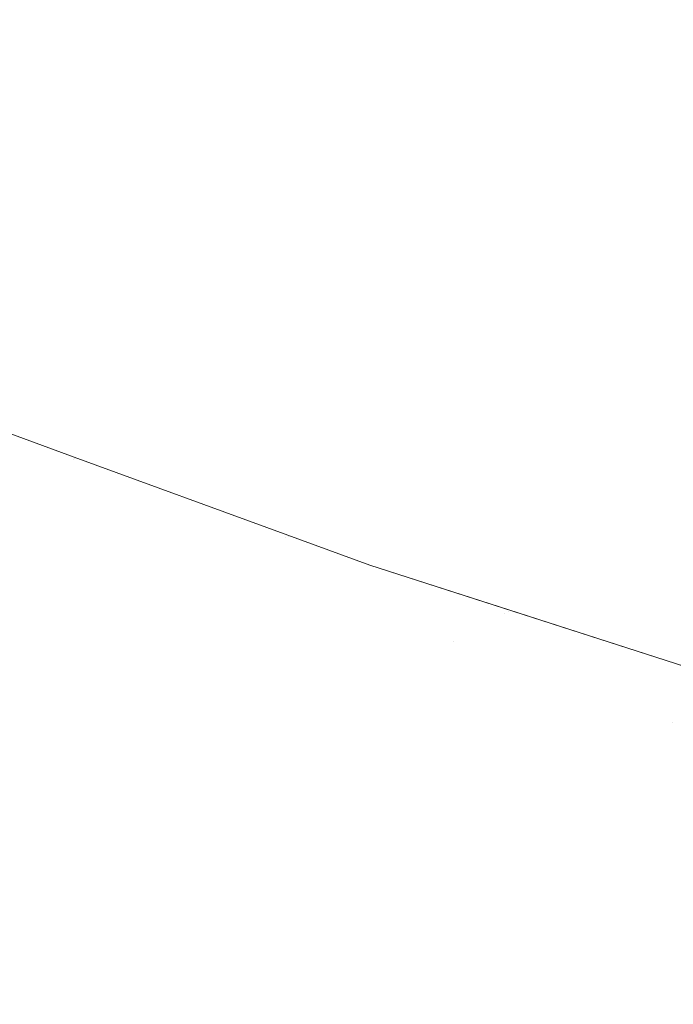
# Model space of a CAD drawing. Header units: centimetres. Extents: x -62 to 63, y 4 to 6.
# Tile 183 of 256: x -19.8479 to -19.8177, y 4.5244 to 4.5698. Entities that reach past the tile are written whole.
import ezdxf

# ---------------------------------------------------------------- set-up
doc = ezdxf.new("R2010")
doc.units = ezdxf.units.CM
doc.header["$LTSCALE"] = 2.54
doc.layers.add('Lucido design-1', color=7, linetype='Continuous')

# ---------------------------------------------------------------- blocks, each defined once
blk = doc.blocks.new('Gruppo-4-1')
at = {"color": 7, "linetype": 'Continuous', "lineweight": 9}
blk.add_3dface([(-61.851453, 5.900212, -2276.22217), (-61.851453, 4.300212, -2276.22217), (62.978378, 4.300212, -2276.22217), (62.978378, 5.900212, -2276.22217)], dxfattribs=at)
for points, invisible_edges in [([(-19.81931, 4.56961, -2276.65914), (-19.827486, 4.572904, -2276.65914), (-19.824774, 4.57409, -2276.657156), (-19.816674, 4.570826, -2276.657156)], 15), ([(-19.840661, 4.574059, -2276.663225), (-19.832642, 4.57065, -2276.663225), (-19.835082, 4.569583, -2276.665321), (-19.843167, 4.57302, -2276.665321)], 15), ([(-19.843167, 4.57302, -2276.665321), (-19.835082, 4.569583, -2276.665321), (-19.837428, 4.568558, -2276.667449), (-19.845576, 4.572022, -2276.667449)], 15), ([(-19.82186, 4.568433, -2276.661164), (-19.830109, 4.571757, -2276.661164), (-19.827486, 4.572904, -2276.65914), (-19.81931, 4.56961, -2276.65914)], 15), ([(-19.845576, 4.572022, -2276.667449), (-19.837428, 4.568558, -2276.667449), (-19.839678, 4.567575, -2276.669608), (-19.847887, 4.571065, -2276.669608)], 15), ([(-19.824321, 4.567298, -2276.663225), (-19.832642, 4.57065, -2276.663225), (-19.830109, 4.571757, -2276.661164), (-19.82186, 4.568433, -2276.661164)], 15), ([(-19.847887, 4.571065, -2276.669608), (-19.839678, 4.567575, -2276.669608), (-19.84183, 4.566634, -2276.671794), (-19.850097, 4.570149, -2276.671794)], 15), ([(-19.826693, 4.566203, -2276.665321), (-19.835082, 4.569583, -2276.665321), (-19.832642, 4.57065, -2276.663225), (-19.824321, 4.567298, -2276.663225)], 15), ([(-19.816674, 4.570826, -2276.657156), (-19.808281, 4.567623, -2276.657156), (-19.810838, 4.566377, -2276.65914), (-19.81931, 4.56961, -2276.65914)], 15), ([(-19.850097, 4.570149, -2276.671794), (-19.84183, 4.566634, -2276.671794), (-19.843883, 4.565736, -2276.674006), (-19.852206, 4.569275, -2276.674006)], 15), ([(-19.828973, 4.565151, -2276.667449), (-19.837428, 4.568558, -2276.667449), (-19.835082, 4.569583, -2276.665321), (-19.826693, 4.566203, -2276.665321)], 15), ([(-19.81931, 4.56961, -2276.65914), (-19.810838, 4.566377, -2276.65914), (-19.813311, 4.565172, -2276.661164), (-19.82186, 4.568433, -2276.661164)], 15), ([(-19.852206, 4.569275, -2276.674006), (-19.843883, 4.565736, -2276.674006), (-19.845837, 4.564882, -2276.676241), (-19.854212, 4.568443, -2276.676241)], 15), ([(-19.854212, 4.568443, -2276.676241), (-19.845837, 4.564882, -2276.676241), (-19.84769, 4.564072, -2276.678496), (-19.856116, 4.567654, -2276.678496)], 15), ([(-19.831159, 4.564143, -2276.669608), (-19.839678, 4.567575, -2276.669608), (-19.837428, 4.568558, -2276.667449), (-19.828973, 4.565151, -2276.667449)], 15), ([(-19.82186, 4.568433, -2276.661164), (-19.813311, 4.565172, -2276.661164), (-19.815699, 4.564008, -2276.663225), (-19.824321, 4.567298, -2276.663225)], 15), ([(-19.856116, 4.567654, -2276.678496), (-19.84769, 4.564072, -2276.678496), (-19.849442, 4.563306, -2276.680769), (-19.857915, 4.566909, -2276.680769)], 15), ([(-19.833251, 4.563177, -2276.671794), (-19.84183, 4.566634, -2276.671794), (-19.839678, 4.567575, -2276.669608), (-19.831159, 4.564143, -2276.669608)], 15), ([(-19.824321, 4.567298, -2276.663225), (-19.815699, 4.564008, -2276.663225), (-19.818, 4.562886, -2276.665321), (-19.826693, 4.566203, -2276.665321)], 15), ([(-19.835247, 4.562257, -2276.674006), (-19.843883, 4.565736, -2276.674006), (-19.84183, 4.566634, -2276.671794), (-19.833251, 4.563177, -2276.671794)], 15), ([(-19.826693, 4.566203, -2276.665321), (-19.818, 4.562886, -2276.665321), (-19.820211, 4.561808, -2276.667449), (-19.828973, 4.565151, -2276.667449)], 15), ([(-19.837146, 4.561381, -2276.676241), (-19.845837, 4.564882, -2276.676241), (-19.843883, 4.565736, -2276.674006), (-19.835247, 4.562257, -2276.674006)], 15), ([(-19.828973, 4.565151, -2276.667449), (-19.820211, 4.561808, -2276.667449), (-19.822332, 4.560774, -2276.669608), (-19.831159, 4.564143, -2276.669608)], 15), ([(-19.838947, 4.56055, -2276.678496), (-19.84769, 4.564072, -2276.678496), (-19.845837, 4.564882, -2276.676241), (-19.837146, 4.561381, -2276.676241)], 15), ([(-19.840649, 4.559764, -2276.680769), (-19.849442, 4.563306, -2276.680769), (-19.84769, 4.564072, -2276.678496), (-19.838947, 4.56055, -2276.678496)], 15), ([(-19.831159, 4.564143, -2276.669608), (-19.822332, 4.560774, -2276.669608), (-19.824362, 4.559785, -2276.671794), (-19.833251, 4.563177, -2276.671794)], 15), ([(-19.809004, 4.559638, -2276.665321), (-19.818, 4.562886, -2276.665321), (-19.815699, 4.564008, -2276.663225), (-19.806777, 4.560786, -2276.663225)], 15), ([(-19.842254, 4.559024, -2276.683058), (-19.851092, 4.562585, -2276.683058), (-19.849442, 4.563306, -2276.680769), (-19.840649, 4.559764, -2276.680769)], 15), ([(-19.833251, 4.563177, -2276.671794), (-19.824362, 4.559785, -2276.671794), (-19.826298, 4.558842, -2276.674006), (-19.835247, 4.562257, -2276.674006)], 15), ([(-19.811145, 4.558535, -2276.667449), (-19.820211, 4.561808, -2276.667449), (-19.818, 4.562886, -2276.665321), (-19.809004, 4.559638, -2276.665321)], 15), ([(-19.843759, 4.558329, -2276.68536), (-19.852641, 4.561908, -2276.68536), (-19.851092, 4.562585, -2276.683058), (-19.842254, 4.559024, -2276.683058)], 15), ([(-19.835247, 4.562257, -2276.674006), (-19.826298, 4.558842, -2276.674006), (-19.828139, 4.557944, -2276.676241), (-19.837146, 4.561381, -2276.676241)], 15), ([(-19.845166, 4.55768, -2276.687674), (-19.854089, 4.561275, -2276.687674), (-19.852641, 4.561908, -2276.68536), (-19.843759, 4.558329, -2276.68536)], 15), ([(-19.813199, 4.557477, -2276.669608), (-19.822332, 4.560774, -2276.669608), (-19.820211, 4.561808, -2276.667449), (-19.811145, 4.558535, -2276.667449)], 15), ([(-19.837146, 4.561381, -2276.676241), (-19.828139, 4.557944, -2276.676241), (-19.829887, 4.557092, -2276.678496), (-19.838947, 4.56055, -2276.678496)], 15), ([(-19.846474, 4.557076, -2276.689995), (-19.855435, 4.560687, -2276.689995), (-19.854089, 4.561275, -2276.687674), (-19.845166, 4.55768, -2276.687674)], 15), ([(-19.847684, 4.556518, -2276.692323), (-19.856679, 4.560143, -2276.692323), (-19.855435, 4.560687, -2276.689995), (-19.846474, 4.557076, -2276.689995)], 15), ([(-19.838947, 4.56055, -2276.678496), (-19.829887, 4.557092, -2276.678496), (-19.831539, 4.556287, -2276.680769), (-19.840649, 4.559764, -2276.680769)], 15), ([(-19.815163, 4.556464, -2276.671794), (-19.824362, 4.559785, -2276.671794), (-19.822332, 4.560774, -2276.669608), (-19.813199, 4.557477, -2276.669608)], 15), ([(-19.848796, 4.556005, -2276.694654), (-19.857824, 4.559642, -2276.694654), (-19.856679, 4.560143, -2276.692323), (-19.847684, 4.556518, -2276.692323)], 15), ([(-19.840649, 4.559764, -2276.680769), (-19.831539, 4.556287, -2276.680769), (-19.833095, 4.555529, -2276.683058), (-19.842254, 4.559024, -2276.683058)], 15), ([(-19.817037, 4.555498, -2276.674006), (-19.826298, 4.558842, -2276.674006), (-19.824362, 4.559785, -2276.671794), (-19.815163, 4.556464, -2276.671794)], 15), ([(-19.842254, 4.559024, -2276.683058), (-19.833095, 4.555529, -2276.683058), (-19.834555, 4.554817, -2276.68536), (-19.843759, 4.558329, -2276.68536)], 15), ([(-19.81882, 4.554579, -2276.676241), (-19.828139, 4.557944, -2276.676241), (-19.826298, 4.558842, -2276.674006), (-19.817037, 4.555498, -2276.674006)], 15), ([(-19.843759, 4.558329, -2276.68536), (-19.834555, 4.554817, -2276.68536), (-19.83592, 4.554152, -2276.687674), (-19.845166, 4.55768, -2276.687674)], 15), ([(-19.820512, 4.553708, -2276.678496), (-19.829887, 4.557092, -2276.678496), (-19.828139, 4.557944, -2276.676241), (-19.81882, 4.554579, -2276.676241)], 15), ([(-19.845166, 4.55768, -2276.687674), (-19.83592, 4.554152, -2276.687674), (-19.837189, 4.553533, -2276.689995), (-19.846474, 4.557076, -2276.689995)], 15), ([(-19.846474, 4.557076, -2276.689995), (-19.837189, 4.553533, -2276.689995), (-19.838362, 4.552961, -2276.692323), (-19.847684, 4.556518, -2276.692323)], 15), ([(-19.822111, 4.552883, -2276.680769), (-19.831539, 4.556287, -2276.680769), (-19.829887, 4.557092, -2276.678496), (-19.820512, 4.553708, -2276.678496)], 15), ([(-19.847684, 4.556518, -2276.692323), (-19.838362, 4.552961, -2276.692323), (-19.839441, 4.552435, -2276.694654), (-19.848796, 4.556005, -2276.694654)], 15), ([(-19.848796, 4.556005, -2276.694654), (-19.839441, 4.552435, -2276.694654), (-19.840426, 4.551955, -2276.696987), (-19.849812, 4.555536, -2276.696987)], 15), ([(-19.823617, 4.552107, -2276.683058), (-19.833095, 4.555529, -2276.683058), (-19.831539, 4.556287, -2276.680769), (-19.822111, 4.552883, -2276.680769)], 15), ([(-19.849812, 4.555536, -2276.696987), (-19.840426, 4.551955, -2276.696987), (-19.841318, 4.55152, -2276.699319), (-19.850731, 4.555112, -2276.699319)], 15), ([(-19.825031, 4.551378, -2276.68536), (-19.834555, 4.554817, -2276.68536), (-19.833095, 4.555529, -2276.683058), (-19.823617, 4.552107, -2276.683058)], 15), ([(-19.817037, 4.555498, -2276.674006), (-19.807468, 4.552233, -2276.674006), (-19.80919, 4.551293, -2276.676241), (-19.81882, 4.554579, -2276.676241)], 15), ([(-19.850731, 4.555112, -2276.699319), (-19.841318, 4.55152, -2276.699319), (-19.842118, 4.551131, -2276.701649), (-19.851556, 4.554732, -2276.701649)], 15), ([(-19.851556, 4.554732, -2276.701649), (-19.842118, 4.551131, -2276.701649), (-19.842827, 4.550785, -2276.703974), (-19.852287, 4.554394, -2276.703974)], 15), ([(-19.826352, 4.550698, -2276.687674), (-19.83592, 4.554152, -2276.687674), (-19.834555, 4.554817, -2276.68536), (-19.825031, 4.551378, -2276.68536)], 15), ([(-19.81882, 4.554579, -2276.676241), (-19.80919, 4.551293, -2276.676241), (-19.810824, 4.550402, -2276.678496), (-19.820512, 4.553708, -2276.678496)], 15), ([(-19.852925, 4.5541, -2276.706291), (-19.843447, 4.550483, -2276.706291), (-19.843978, 4.550224, -2276.7086), (-19.853473, 4.553847, -2276.7086)], 15), ([(-19.852287, 4.554394, -2276.703974), (-19.842827, 4.550785, -2276.703974), (-19.843447, 4.550483, -2276.706291), (-19.852925, 4.5541, -2276.706291)], 15), ([(-19.82758, 4.550064, -2276.689995), (-19.837189, 4.553533, -2276.689995), (-19.83592, 4.554152, -2276.687674), (-19.826352, 4.550698, -2276.687674)], 15), ([(-19.853932, 4.553635, -2276.710899), (-19.844423, 4.550007, -2276.710899), (-19.844783, 4.549832, -2276.713185), (-19.854302, 4.553464, -2276.713185)], 15), ([(-19.853473, 4.553847, -2276.7086), (-19.843978, 4.550224, -2276.7086), (-19.844423, 4.550007, -2276.710899), (-19.853932, 4.553635, -2276.710899)], 15), ([(-19.820512, 4.553708, -2276.678496), (-19.810824, 4.550402, -2276.678496), (-19.812369, 4.549559, -2276.680769), (-19.822111, 4.552883, -2276.680769)], 15), ([(-19.845427, 4.549518, -2276.923745), (-19.845486, 4.549489, -2276.925344), (-19.855027, 4.55313, -2276.925344), (-19.854967, 4.553158, -2276.923745)], 15), ([(-19.845427, 4.549518, -2276.923745), (-19.854967, 4.553158, -2276.923745), (-19.85313, 4.552458, -2276.92217)], 11), ([(-19.854789, 4.55324, -2276.717712), (-19.845254, 4.549602, -2276.717712), (-19.84537, 4.549546, -2276.71995), (-19.854908, 4.553185, -2276.71995)], 15), ([(-19.85313, 4.552458, -2276.72217), (-19.854908, 4.553185, -2276.71995), (-19.84537, 4.549546, -2276.71995)], 11), ([(-19.854587, 4.553333, -2276.715456), (-19.845059, 4.549697, -2276.715456), (-19.845254, 4.549602, -2276.717712), (-19.854789, 4.55324, -2276.717712)], 15), ([(-19.854302, 4.553464, -2276.713185), (-19.844783, 4.549832, -2276.713185), (-19.845059, 4.549697, -2276.715456), (-19.854587, 4.553333, -2276.715456)], 15), ([(-19.828717, 4.549479, -2276.692323), (-19.838362, 4.552961, -2276.692323), (-19.837189, 4.553533, -2276.689995), (-19.82758, 4.550064, -2276.689995)], 15), ([(-19.855716, 4.552812, -2276.931982), (-19.846154, 4.549163, -2276.931982), (-19.846439, 4.549024, -2276.933702), (-19.85601, 4.552676, -2276.933702)], 15), ([(-19.845918, 4.549278, -2276.930287), (-19.846154, 4.549163, -2276.931982), (-19.855716, 4.552812, -2276.931982), (-19.855473, 4.552924, -2276.930287)], 15), ([(-19.855473, 4.552924, -2276.930287), (-19.855278, 4.553014, -2276.928615), (-19.845729, 4.54937, -2276.928615), (-19.845918, 4.549278, -2276.930287)], 15), ([(-19.845586, 4.54944, -2276.926967), (-19.845729, 4.54937, -2276.928615), (-19.855278, 4.553014, -2276.928615), (-19.85513, 4.553082, -2276.926967)], 15), ([(-19.85513, 4.553082, -2276.926967), (-19.855027, 4.55313, -2276.925344), (-19.845486, 4.549489, -2276.925344), (-19.845586, 4.54944, -2276.926967)], 15), ([(-19.829761, 4.54894, -2276.694654), (-19.839441, 4.552435, -2276.694654), (-19.838362, 4.552961, -2276.692323), (-19.828717, 4.549479, -2276.692323)], 15), ([(-19.822111, 4.552883, -2276.680769), (-19.812369, 4.549559, -2276.680769), (-19.813824, 4.548765, -2276.683058), (-19.823617, 4.552107, -2276.683058)], 15), ([(-19.85676, 4.552331, -2276.93721), (-19.847166, 4.54867, -2276.93721), (-19.847613, 4.548453, -2276.938998), (-19.857219, 4.552118, -2276.938998)], 15), ([(-19.856357, 4.552516, -2276.935444), (-19.846776, 4.54886, -2276.935444), (-19.847166, 4.54867, -2276.93721), (-19.85676, 4.552331, -2276.93721)], 15), ([(-19.85601, 4.552676, -2276.933702), (-19.846439, 4.549024, -2276.933702), (-19.846776, 4.54886, -2276.935444), (-19.856357, 4.552516, -2276.935444)], 15), ([(-19.85313, 4.552458, -2276.92217), (-19.845373, 4.549624, -2276.92217), (-19.845427, 4.549518, -2276.923745)], 10), ([(-19.845373, 4.549624, -2276.92217), (-19.85313, 4.552458, -2276.92217), (-19.85313, 4.552458, -2276.72217), (-19.845373, 4.549624, -2276.72217)], 10), ([(-19.84537, 4.549546, -2276.71995), (-19.845373, 4.549624, -2276.72217), (-19.85313, 4.552458, -2276.72217)], 9), ([(-19.830715, 4.548449, -2276.696987), (-19.840426, 4.551955, -2276.696987), (-19.839441, 4.552435, -2276.694654), (-19.829761, 4.54894, -2276.694654)], 15), ([(-19.857219, 4.552118, -2276.938998), (-19.847613, 4.548453, -2276.938998), (-19.848117, 4.548207, -2276.940809), (-19.857739, 4.551879, -2276.940809)], 15), ([(-19.831578, 4.548004, -2276.699319), (-19.841318, 4.55152, -2276.699319), (-19.840426, 4.551955, -2276.696987), (-19.830715, 4.548449, -2276.696987)], 15), ([(-19.823617, 4.552107, -2276.683058), (-19.813824, 4.548765, -2276.683058), (-19.815189, 4.54802, -2276.68536), (-19.825031, 4.551378, -2276.68536)], 15), ([(-19.832353, 4.547605, -2276.701649), (-19.842118, 4.551131, -2276.701649), (-19.841318, 4.55152, -2276.699319), (-19.831578, 4.548004, -2276.699319)], 15), ([(-19.825031, 4.551378, -2276.68536), (-19.815189, 4.54802, -2276.68536), (-19.816465, 4.547324, -2276.687674), (-19.826352, 4.550698, -2276.687674)], 15), ([(-19.833039, 4.547251, -2276.703974), (-19.842827, 4.550785, -2276.703974), (-19.842118, 4.551131, -2276.701649), (-19.832353, 4.547605, -2276.701649)], 15), ([(-19.834153, 4.546677, -2276.7086), (-19.843978, 4.550224, -2276.7086), (-19.843447, 4.550483, -2276.706291), (-19.833639, 4.546942, -2276.706291)], 15), ([(-19.833639, 4.546942, -2276.706291), (-19.843447, 4.550483, -2276.706291), (-19.842827, 4.550785, -2276.703974), (-19.833039, 4.547251, -2276.703974)], 15), ([(-19.826352, 4.550698, -2276.687674), (-19.816465, 4.547324, -2276.687674), (-19.817652, 4.546676, -2276.689995), (-19.82758, 4.550064, -2276.689995)], 15), ([(-19.834932, 4.546275, -2276.713185), (-19.844783, 4.549832, -2276.713185), (-19.844423, 4.550007, -2276.710899), (-19.834584, 4.546455, -2276.710899)], 15), ([(-19.834584, 4.546455, -2276.710899), (-19.844423, 4.550007, -2276.710899), (-19.843978, 4.550224, -2276.7086), (-19.834153, 4.546677, -2276.7086)], 15), ([(-19.82758, 4.550064, -2276.689995), (-19.817652, 4.546676, -2276.689995), (-19.81875, 4.546078, -2276.692323), (-19.828717, 4.549479, -2276.692323)], 15), ([(-19.845427, 4.549518, -2276.923745), (-19.845373, 4.549624, -2276.92217), (-19.835515, 4.546024, -2276.92217)], 9), ([(-19.845373, 4.549624, -2276.72217), (-19.835515, 4.546024, -2276.72217), (-19.835515, 4.546024, -2276.92217), (-19.845373, 4.549624, -2276.92217)], 10), ([(-19.835515, 4.546024, -2276.72217), (-19.845373, 4.549624, -2276.72217), (-19.84537, 4.549546, -2276.71995)], 10), ([(-19.835501, 4.545982, -2276.71995), (-19.84537, 4.549546, -2276.71995), (-19.845254, 4.549602, -2276.717712), (-19.835389, 4.54604, -2276.717712)], 15), ([(-19.84537, 4.549546, -2276.71995), (-19.835501, 4.545982, -2276.71995), (-19.835515, 4.546024, -2276.72217)], 11), ([(-19.835389, 4.54604, -2276.717712), (-19.845254, 4.549602, -2276.717712), (-19.845059, 4.549697, -2276.715456), (-19.8352, 4.546137, -2276.715456)], 15), ([(-19.8352, 4.546137, -2276.715456), (-19.845059, 4.549697, -2276.715456), (-19.844783, 4.549832, -2276.713185), (-19.834932, 4.546275, -2276.713185)], 15), ([(-19.846439, 4.549024, -2276.933702), (-19.846154, 4.549163, -2276.931982), (-19.83626, 4.545591, -2276.931982), (-19.836536, 4.545449, -2276.933702)], 15), ([(-19.836031, 4.545709, -2276.930287), (-19.83626, 4.545591, -2276.931982), (-19.846154, 4.549163, -2276.931982), (-19.845918, 4.549278, -2276.930287)], 15), ([(-19.845918, 4.549278, -2276.930287), (-19.845729, 4.54937, -2276.928615), (-19.835849, 4.545803, -2276.928615), (-19.836031, 4.545709, -2276.930287)], 15), ([(-19.83571, 4.545875, -2276.926967), (-19.835849, 4.545803, -2276.928615), (-19.845729, 4.54937, -2276.928615), (-19.845586, 4.54944, -2276.926967)], 15), ([(-19.845586, 4.54944, -2276.926967), (-19.845486, 4.549489, -2276.925344), (-19.835613, 4.545925, -2276.925344), (-19.83571, 4.545875, -2276.926967)], 15), ([(-19.835613, 4.545925, -2276.925344), (-19.845486, 4.549489, -2276.925344), (-19.845427, 4.549518, -2276.923745)], 11), ([(-19.835515, 4.546024, -2276.92217), (-19.835613, 4.545925, -2276.925344), (-19.845427, 4.549518, -2276.923745)], 11), ([(-19.828717, 4.549479, -2276.692323), (-19.81875, 4.546078, -2276.692323), (-19.819759, 4.545527, -2276.694654), (-19.829761, 4.54894, -2276.694654)], 15), ([(-19.837672, 4.544863, -2276.938998), (-19.847613, 4.548453, -2276.938998), (-19.847166, 4.54867, -2276.93721), (-19.83724, 4.545086, -2276.93721)], 15), ([(-19.83724, 4.545086, -2276.93721), (-19.847166, 4.54867, -2276.93721), (-19.846776, 4.54886, -2276.935444), (-19.836862, 4.545281, -2276.935444)], 15), ([(-19.836536, 4.545449, -2276.933702), (-19.836862, 4.545281, -2276.935444), (-19.846776, 4.54886, -2276.935444), (-19.846439, 4.549024, -2276.933702)], 15), ([(-19.829761, 4.54894, -2276.694654), (-19.819759, 4.545527, -2276.694654), (-19.82068, 4.545024, -2276.696987), (-19.830715, 4.548449, -2276.696987)], 15), ([(-19.838706, 4.54433, -2276.942641), (-19.848681, 4.547932, -2276.942641), (-19.848117, 4.548207, -2276.940809), (-19.83816, 4.544612, -2276.940809)], 15), ([(-19.83816, 4.544612, -2276.940809), (-19.848117, 4.548207, -2276.940809), (-19.847613, 4.548453, -2276.938998), (-19.837672, 4.544863, -2276.938998)], 15), ([(-19.830715, 4.548449, -2276.696987), (-19.82068, 4.545024, -2276.696987), (-19.821514, 4.544569, -2276.699319), (-19.831578, 4.548004, -2276.699319)], 15), ([(-19.839314, 4.544017, -2276.944493), (-19.849309, 4.547626, -2276.944493), (-19.848681, 4.547932, -2276.942641), (-19.838706, 4.54433, -2276.942641)], 15), ([(-19.831578, 4.548004, -2276.699319), (-19.821514, 4.544569, -2276.699319), (-19.822262, 4.544161, -2276.701649), (-19.832353, 4.547605, -2276.701649)], 15), ([(-19.84072, 4.543292, -2276.948259), (-19.850761, 4.546918, -2276.948259), (-19.850001, 4.547288, -2276.946366), (-19.839984, 4.543672, -2276.946366)], 15), ([(-19.839984, 4.543672, -2276.946366), (-19.850001, 4.547288, -2276.946366), (-19.849309, 4.547626, -2276.944493), (-19.839314, 4.544017, -2276.944493)], 15), ([(-19.833039, 4.547251, -2276.703974), (-19.822925, 4.543799, -2276.703974), (-19.823504, 4.543483, -2276.706291), (-19.833639, 4.546942, -2276.706291)], 15), ([(-19.832353, 4.547605, -2276.701649), (-19.822262, 4.544161, -2276.701649), (-19.822925, 4.543799, -2276.703974), (-19.833039, 4.547251, -2276.703974)], 15), ([(-19.841523, 4.542878, -2276.95017), (-19.851591, 4.546513, -2276.95017), (-19.850761, 4.546918, -2276.948259), (-19.84072, 4.543292, -2276.948259)], 15), ([(-19.833639, 4.546942, -2276.706291), (-19.823504, 4.543483, -2276.706291), (-19.824001, 4.543212, -2276.7086), (-19.834153, 4.546677, -2276.7086)], 15), ([(-19.842397, 4.542428, -2276.952099), (-19.852493, 4.546074, -2276.952099), (-19.851591, 4.546513, -2276.95017), (-19.841523, 4.542878, -2276.95017)], 15), ([(-19.834584, 4.546455, -2276.710899), (-19.824417, 4.542985, -2276.710899), (-19.824753, 4.542802, -2276.713185), (-19.834932, 4.546275, -2276.713185)], 15), ([(-19.834153, 4.546677, -2276.7086), (-19.824001, 4.543212, -2276.7086), (-19.824417, 4.542985, -2276.710899), (-19.834584, 4.546455, -2276.710899)], 15), ([(-19.808465, 4.542764, -2276.692323), (-19.81875, 4.546078, -2276.692323), (-19.817652, 4.546676, -2276.689995), (-19.807407, 4.543376, -2276.689995)], 15), ([(-19.843342, 4.541941, -2276.954044), (-19.85347, 4.545597, -2276.954044), (-19.852493, 4.546074, -2276.952099), (-19.842397, 4.542428, -2276.952099)], 15), ([(-19.83571, 4.545875, -2276.926967), (-19.835613, 4.545925, -2276.925344), (-19.825411, 4.542443, -2276.925344), (-19.825504, 4.542392, -2276.926967)], 15), ([(-19.835613, 4.545925, -2276.925344), (-19.835515, 4.546024, -2276.92217), (-19.831728, 4.54464, -2276.92217)], 9), ([(-19.831728, 4.54464, -2276.92217), (-19.825411, 4.542443, -2276.925344), (-19.835613, 4.545925, -2276.925344)], 11), ([(-19.835515, 4.546024, -2276.72217), (-19.831728, 4.54464, -2276.72217), (-19.831728, 4.54464, -2276.92217), (-19.835515, 4.546024, -2276.92217)], 10), ([(-19.831728, 4.54464, -2276.72217), (-19.835515, 4.546024, -2276.72217), (-19.835501, 4.545982, -2276.71995)], 10), ([(-19.835389, 4.54604, -2276.717712), (-19.825194, 4.542561, -2276.717712), (-19.825302, 4.542502, -2276.71995), (-19.835501, 4.545982, -2276.71995)], 15), ([(-19.831728, 4.54464, -2276.72217), (-19.835501, 4.545982, -2276.71995), (-19.825302, 4.542502, -2276.71995)], 11), ([(-19.8352, 4.546137, -2276.715456), (-19.825012, 4.542661, -2276.715456), (-19.825194, 4.542561, -2276.717712), (-19.835389, 4.54604, -2276.717712)], 15), ([(-19.834932, 4.546275, -2276.713185), (-19.824753, 4.542802, -2276.713185), (-19.825012, 4.542661, -2276.715456), (-19.8352, 4.546137, -2276.715456)], 15), ([(-19.809437, 4.542202, -2276.694654), (-19.819759, 4.545527, -2276.694654), (-19.81875, 4.546078, -2276.692323), (-19.808465, 4.542764, -2276.692323)], 15), ([(-19.844363, 4.541415, -2276.956004), (-19.854525, 4.545084, -2276.956004), (-19.85347, 4.545597, -2276.954044), (-19.843342, 4.541941, -2276.954044)], 15), ([(-19.826302, 4.541957, -2276.933702), (-19.826617, 4.541785, -2276.935444), (-19.836862, 4.545281, -2276.935444), (-19.836536, 4.545449, -2276.933702)], 15), ([(-19.836536, 4.545449, -2276.933702), (-19.83626, 4.545591, -2276.931982), (-19.826035, 4.542102, -2276.931982), (-19.826302, 4.541957, -2276.933702)], 15), ([(-19.825815, 4.542223, -2276.930287), (-19.826035, 4.542102, -2276.931982), (-19.83626, 4.545591, -2276.931982), (-19.836031, 4.545709, -2276.930287)], 15), ([(-19.836031, 4.545709, -2276.930287), (-19.835849, 4.545803, -2276.928615), (-19.825638, 4.542319, -2276.928615), (-19.825815, 4.542223, -2276.930287)], 15), ([(-19.825504, 4.542392, -2276.926967), (-19.825638, 4.542319, -2276.928615), (-19.835849, 4.545803, -2276.928615), (-19.83571, 4.545875, -2276.926967)], 15), ([(-19.810324, 4.541689, -2276.696987), (-19.82068, 4.545024, -2276.696987), (-19.819759, 4.545527, -2276.694654), (-19.809437, 4.542202, -2276.694654)], 15), ([(-19.845461, 4.540849, -2276.957979), (-19.855658, 4.544531, -2276.957979), (-19.854525, 4.545084, -2276.956004), (-19.844363, 4.541415, -2276.956004)], 15), ([(-19.83724, 4.545086, -2276.93721), (-19.826982, 4.541586, -2276.93721), (-19.827399, 4.541358, -2276.938998), (-19.837672, 4.544863, -2276.938998)], 15), ([(-19.836862, 4.545281, -2276.935444), (-19.826617, 4.541785, -2276.935444), (-19.826982, 4.541586, -2276.93721), (-19.83724, 4.545086, -2276.93721)], 15), ([(-19.811128, 4.541224, -2276.699319), (-19.821514, 4.544569, -2276.699319), (-19.82068, 4.545024, -2276.696987), (-19.810324, 4.541689, -2276.696987)], 15), ([(-19.846638, 4.540242, -2276.959966), (-19.856875, 4.543938, -2276.959966), (-19.855658, 4.544531, -2276.957979), (-19.845461, 4.540849, -2276.957979)], 15), ([(-19.83816, 4.544612, -2276.940809), (-19.827871, 4.541101, -2276.940809), (-19.828399, 4.540813, -2276.942641), (-19.838706, 4.54433, -2276.942641)], 15), ([(-19.837672, 4.544863, -2276.938998), (-19.827399, 4.541358, -2276.938998), (-19.827871, 4.541101, -2276.940809), (-19.83816, 4.544612, -2276.940809)], 15), ([(-19.814883, 4.539052, -2276.925344), (-19.825411, 4.542443, -2276.925344), (-19.831728, 4.54464, -2276.92217), (-19.814781, 4.539191, -2276.92217)], 11), ([(-19.831728, 4.54464, -2276.92217), (-19.831728, 4.54464, -2276.72217), (-19.825308, 4.542576, -2276.72217)], 9), ([(-19.814781, 4.539191, -2276.92217), (-19.831728, 4.54464, -2276.92217), (-19.825308, 4.542576, -2276.72217), (-19.807503, 4.536851, -2276.72217)], 10), ([(-19.825302, 4.542502, -2276.71995), (-19.825308, 4.542576, -2276.72217), (-19.831728, 4.54464, -2276.72217)], 9), ([(-19.811849, 4.540807, -2276.701649), (-19.822262, 4.544161, -2276.701649), (-19.821514, 4.544569, -2276.699319), (-19.811128, 4.541224, -2276.699319)], 15), ([(-19.838706, 4.54433, -2276.942641), (-19.828399, 4.540813, -2276.942641), (-19.828985, 4.540493, -2276.944493), (-19.839314, 4.544017, -2276.944493)], 15), ([(-19.812488, 4.540437, -2276.703974), (-19.822925, 4.543799, -2276.703974), (-19.822262, 4.544161, -2276.701649), (-19.811849, 4.540807, -2276.701649)], 15), ([(-19.847897, 4.539593, -2276.961965), (-19.858175, 4.543304, -2276.961965), (-19.856875, 4.543938, -2276.959966), (-19.846638, 4.540242, -2276.959966)], 15), ([(-19.839984, 4.543672, -2276.946366), (-19.829633, 4.540139, -2276.946366), (-19.830344, 4.539752, -2276.948259), (-19.84072, 4.543292, -2276.948259)], 15), ([(-19.839314, 4.544017, -2276.944493), (-19.828985, 4.540493, -2276.944493), (-19.829633, 4.540139, -2276.946366), (-19.839984, 4.543672, -2276.946366)], 15), ([(-19.813046, 4.540114, -2276.706291), (-19.823504, 4.543483, -2276.706291), (-19.822925, 4.543799, -2276.703974), (-19.812488, 4.540437, -2276.703974)], 15), ([(-19.84072, 4.543292, -2276.948259), (-19.830344, 4.539752, -2276.948259), (-19.83112, 4.539328, -2276.95017), (-19.841523, 4.542878, -2276.95017)], 15), ([(-19.813926, 4.539606, -2276.710899), (-19.824417, 4.542985, -2276.710899), (-19.824001, 4.543212, -2276.7086), (-19.813525, 4.539837, -2276.7086)], 15), ([(-19.813525, 4.539837, -2276.7086), (-19.824001, 4.543212, -2276.7086), (-19.823504, 4.543483, -2276.706291), (-19.813046, 4.540114, -2276.706291)], 15), ([(-19.841523, 4.542878, -2276.95017), (-19.83112, 4.539328, -2276.95017), (-19.831963, 4.538868, -2276.952099), (-19.842397, 4.542428, -2276.952099)], 15), ([(-19.814499, 4.539274, -2276.715456), (-19.825012, 4.542661, -2276.715456), (-19.824753, 4.542802, -2276.713185), (-19.81425, 4.539418, -2276.713185)], 15), ([(-19.81425, 4.539418, -2276.713185), (-19.824753, 4.542802, -2276.713185), (-19.824417, 4.542985, -2276.710899), (-19.813926, 4.539606, -2276.710899)], 15), ([(-19.842397, 4.542428, -2276.952099), (-19.831963, 4.538868, -2276.952099), (-19.832877, 4.538369, -2276.954044), (-19.843342, 4.541941, -2276.954044)], 15), ([(-19.825815, 4.542223, -2276.930287), (-19.825638, 4.542319, -2276.928615), (-19.815103, 4.538925, -2276.928615), (-19.815273, 4.538827, -2276.930287)], 15), ([(-19.815103, 4.538925, -2276.928615), (-19.825638, 4.542319, -2276.928615), (-19.825504, 4.542392, -2276.926967)], 11), ([(-19.825504, 4.542392, -2276.926967), (-19.825411, 4.542443, -2276.925344), (-19.814883, 4.539052, -2276.925344)], 11), ([(-19.814883, 4.539052, -2276.925344), (-19.815103, 4.538925, -2276.928615), (-19.825504, 4.542392, -2276.926967)], 11), ([(-19.807503, 4.536851, -2276.72217), (-19.825308, 4.542576, -2276.72217), (-19.825302, 4.542502, -2276.71995)], 10), ([(-19.825302, 4.542502, -2276.71995), (-19.825194, 4.542561, -2276.717712), (-19.814675, 4.539172, -2276.717712)], 11), ([(-19.825302, 4.542502, -2276.71995), (-19.803935, 4.535819, -2276.71995), (-19.807503, 4.536851, -2276.72217)], 11), ([(-19.803935, 4.535819, -2276.71995), (-19.825302, 4.542502, -2276.71995), (-19.814675, 4.539172, -2276.717712)], 11), ([(-19.814675, 4.539172, -2276.717712), (-19.825194, 4.542561, -2276.717712), (-19.825012, 4.542661, -2276.715456), (-19.814499, 4.539274, -2276.715456)], 15), ([(-19.843342, 4.541941, -2276.954044), (-19.832877, 4.538369, -2276.954044), (-19.833863, 4.537832, -2276.956004), (-19.844363, 4.541415, -2276.956004)], 15), ([(-19.815742, 4.538555, -2276.933702), (-19.816046, 4.538379, -2276.935444), (-19.826617, 4.541785, -2276.935444), (-19.826302, 4.541957, -2276.933702)], 15), ([(-19.826302, 4.541957, -2276.933702), (-19.826035, 4.542102, -2276.931982), (-19.815485, 4.538704, -2276.931982), (-19.815742, 4.538555, -2276.933702)], 15), ([(-19.815273, 4.538827, -2276.930287), (-19.815485, 4.538704, -2276.931982), (-19.826035, 4.542102, -2276.931982), (-19.825815, 4.542223, -2276.930287)], 15), ([(-19.844363, 4.541415, -2276.956004), (-19.833863, 4.537832, -2276.956004), (-19.834923, 4.537253, -2276.957979), (-19.845461, 4.540849, -2276.957979)], 15), ([(-19.827871, 4.541101, -2276.940809), (-19.827399, 4.541358, -2276.938998), (-19.816799, 4.537943, -2276.938998)], 11), ([(-19.816397, 4.538176, -2276.93721), (-19.816799, 4.537943, -2276.938998), (-19.827399, 4.541358, -2276.938998), (-19.826982, 4.541586, -2276.93721)], 15), ([(-19.826982, 4.541586, -2276.93721), (-19.826617, 4.541785, -2276.935444), (-19.816046, 4.538379, -2276.935444), (-19.816397, 4.538176, -2276.93721)], 15), ([(-19.817763, 4.537386, -2276.942641), (-19.828399, 4.540813, -2276.942641), (-19.827871, 4.541101, -2276.940809)], 11), ([(-19.816799, 4.537943, -2276.938998), (-19.806313, 4.534359, -2276.940809), (-19.827871, 4.541101, -2276.940809)], 11), ([(-19.817763, 4.537386, -2276.942641), (-19.827871, 4.541101, -2276.940809), (-19.806313, 4.534359, -2276.940809)], 11), ([(-19.845461, 4.540849, -2276.957979), (-19.834923, 4.537253, -2276.957979), (-19.83606, 4.536633, -2276.959966), (-19.846638, 4.540242, -2276.959966)], 15), ([(-19.818952, 4.536698, -2276.946366), (-19.829633, 4.540139, -2276.946366), (-19.828985, 4.540493, -2276.944493), (-19.818328, 4.537059, -2276.944493)], 15), ([(-19.818328, 4.537059, -2276.944493), (-19.828985, 4.540493, -2276.944493), (-19.828399, 4.540813, -2276.942641), (-19.817763, 4.537386, -2276.942641)], 15), ([(-19.846638, 4.540242, -2276.959966), (-19.83606, 4.536633, -2276.959966), (-19.837276, 4.535969, -2276.961965), (-19.847897, 4.539593, -2276.961965)], 15), ([(-19.819637, 4.536302, -2276.948259), (-19.830344, 4.539752, -2276.948259), (-19.829633, 4.540139, -2276.946366), (-19.818952, 4.536698, -2276.946366)], 15), ([(-19.847897, 4.539593, -2276.961965), (-19.837276, 4.535969, -2276.961965), (-19.838574, 4.535261, -2276.963974), (-19.84924, 4.538901, -2276.963974)], 15), ([(-19.820384, 4.53587, -2276.95017), (-19.83112, 4.539328, -2276.95017), (-19.830344, 4.539752, -2276.948259), (-19.819637, 4.536302, -2276.948259)], 15), ([(-19.821197, 4.5354, -2276.952099), (-19.831963, 4.538868, -2276.952099), (-19.83112, 4.539328, -2276.95017), (-19.820384, 4.53587, -2276.95017)], 15), ([(-19.84924, 4.538901, -2276.963974), (-19.838574, 4.535261, -2276.963974), (-19.839954, 4.534508, -2276.96599), (-19.85067, 4.538164, -2276.96599)], 15), ([(-19.822078, 4.534891, -2276.954044), (-19.832877, 4.538369, -2276.954044), (-19.831963, 4.538868, -2276.952099), (-19.821197, 4.5354, -2276.952099)], 15), ([(-19.85067, 4.538164, -2276.96599), (-19.839954, 4.534508, -2276.96599), (-19.841421, 4.533708, -2276.968013), (-19.852188, 4.537382, -2276.968013)], 15), ([(-19.823027, 4.534341, -2276.956004), (-19.833863, 4.537832, -2276.956004), (-19.832877, 4.538369, -2276.954044), (-19.822078, 4.534891, -2276.954044)], 15), ([(-19.824049, 4.53375, -2276.957979), (-19.834923, 4.537253, -2276.957979), (-19.833863, 4.537832, -2276.956004), (-19.823027, 4.534341, -2276.956004)], 15), ([(-19.852188, 4.537382, -2276.968013), (-19.841421, 4.533708, -2276.968013), (-19.842975, 4.53286, -2276.97004), (-19.853797, 4.536553, -2276.97004)], 15), ([(-19.825145, 4.533116, -2276.959966), (-19.83606, 4.536633, -2276.959966), (-19.834923, 4.537253, -2276.957979), (-19.824049, 4.53375, -2276.957979)], 15), ([(-19.817763, 4.537386, -2276.942641), (-19.806802, 4.534058, -2276.942641), (-19.807346, 4.533725, -2276.944493), (-19.818328, 4.537059, -2276.944493)], 15), ([(-19.806313, 4.534359, -2276.940809), (-19.806802, 4.534058, -2276.942641), (-19.817763, 4.537386, -2276.942641)], 11), ([(-19.818328, 4.537059, -2276.944493), (-19.807346, 4.533725, -2276.944493), (-19.807945, 4.533356, -2276.946366), (-19.818952, 4.536698, -2276.946366)], 15), ([(-19.853797, 4.536553, -2276.97004), (-19.842975, 4.53286, -2276.97004), (-19.844619, 4.531963, -2276.972069), (-19.855499, 4.535675, -2276.972069)], 15), ([(-19.826317, 4.532439, -2276.961965), (-19.837276, 4.535969, -2276.961965), (-19.83606, 4.536633, -2276.959966), (-19.825145, 4.533116, -2276.959966)], 15), ([(-19.818952, 4.536698, -2276.946366), (-19.807945, 4.533356, -2276.946366), (-19.808603, 4.532952, -2276.948259), (-19.819637, 4.536302, -2276.948259)], 15), ([(-19.827567, 4.531715, -2276.963974), (-19.838574, 4.535261, -2276.963974), (-19.837276, 4.535969, -2276.961965), (-19.826317, 4.532439, -2276.961965)], 15), ([(-19.819637, 4.536302, -2276.948259), (-19.808603, 4.532952, -2276.948259), (-19.809322, 4.532511, -2276.95017), (-19.820384, 4.53587, -2276.95017)], 15), ([(-19.855499, 4.535675, -2276.972069), (-19.844619, 4.531963, -2276.972069), (-19.846354, 4.531016, -2276.974099), (-19.857295, 4.534749, -2276.974099)], 15), ([(-19.820384, 4.53587, -2276.95017), (-19.809322, 4.532511, -2276.95017), (-19.810103, 4.532031, -2276.952099), (-19.821197, 4.5354, -2276.952099)], 15), ([(-19.828897, 4.530946, -2276.96599), (-19.839954, 4.534508, -2276.96599), (-19.838574, 4.535261, -2276.963974), (-19.827567, 4.531715, -2276.963974)], 15), ([(-19.821197, 4.5354, -2276.952099), (-19.810103, 4.532031, -2276.952099), (-19.810949, 4.531512, -2276.954044), (-19.822078, 4.534891, -2276.954044)], 15), ([(-19.857295, 4.534749, -2276.974099), (-19.846354, 4.531016, -2276.974099), (-19.848183, 4.530018, -2276.976126), (-19.859189, 4.533774, -2276.976126)], 15), ([(-19.822078, 4.534891, -2276.954044), (-19.810949, 4.531512, -2276.954044), (-19.811862, 4.530951, -2276.956004), (-19.823027, 4.534341, -2276.956004)], 15), ([(-19.830311, 4.530128, -2276.968013), (-19.841421, 4.533708, -2276.968013), (-19.839954, 4.534508, -2276.96599), (-19.828897, 4.530946, -2276.96599)], 15), ([(-19.823027, 4.534341, -2276.956004), (-19.811862, 4.530951, -2276.956004), (-19.812844, 4.530348, -2276.957979), (-19.824049, 4.53375, -2276.957979)], 15), ([(-19.831808, 4.529262, -2276.97004), (-19.842975, 4.53286, -2276.97004), (-19.841421, 4.533708, -2276.968013), (-19.830311, 4.530128, -2276.968013)], 15), ([(-19.824049, 4.53375, -2276.957979), (-19.812844, 4.530348, -2276.957979), (-19.813897, 4.529701, -2276.959966), (-19.825145, 4.533116, -2276.959966)], 15), ([(-19.833392, 4.528346, -2276.972069), (-19.844619, 4.531963, -2276.972069), (-19.842975, 4.53286, -2276.97004), (-19.831808, 4.529262, -2276.97004)], 15), ([(-19.825145, 4.533116, -2276.959966), (-19.813897, 4.529701, -2276.959966), (-19.815023, 4.529009, -2276.961965), (-19.826317, 4.532439, -2276.961965)], 15), ([(-19.826317, 4.532439, -2276.961965), (-19.815023, 4.529009, -2276.961965), (-19.816225, 4.528272, -2276.963974), (-19.827567, 4.531715, -2276.963974)], 15), ([(-19.835064, 4.527379, -2276.974099), (-19.846354, 4.531016, -2276.974099), (-19.844619, 4.531963, -2276.972069), (-19.833392, 4.528346, -2276.972069)], 15), ([(-19.827567, 4.531715, -2276.963974), (-19.816225, 4.528272, -2276.963974), (-19.817504, 4.527486, -2276.96599), (-19.828897, 4.530946, -2276.96599)], 15), ([(-19.836827, 4.52636, -2276.976126), (-19.848183, 4.530018, -2276.976126), (-19.846354, 4.531016, -2276.974099), (-19.835064, 4.527379, -2276.974099)], 15), ([(-19.828897, 4.530946, -2276.96599), (-19.817504, 4.527486, -2276.96599), (-19.818862, 4.526652, -2276.968013), (-19.830311, 4.530128, -2276.968013)], 15), ([(-19.83868, 4.525287, -2276.978149), (-19.850107, 4.528968, -2276.978149), (-19.848183, 4.530018, -2276.976126), (-19.836827, 4.52636, -2276.976126)], 15), ([(-19.830311, 4.530128, -2276.968013), (-19.818862, 4.526652, -2276.968013), (-19.820301, 4.525768, -2276.97004), (-19.831808, 4.529262, -2276.97004)], 15), ([(-19.831808, 4.529262, -2276.97004), (-19.820301, 4.525768, -2276.97004), (-19.821823, 4.524833, -2276.972069), (-19.833392, 4.528346, -2276.972069)], 15), ([(-19.840627, 4.524161, -2276.980164), (-19.852128, 4.527866, -2276.980164), (-19.850107, 4.528968, -2276.978149), (-19.83868, 4.525287, -2276.978149)], 15), ([(-19.833392, 4.528346, -2276.972069), (-19.821823, 4.524833, -2276.972069), (-19.82343, 4.523846, -2276.974099), (-19.835064, 4.527379, -2276.974099)], 15), ([(-19.842669, 4.52298, -2276.98217), (-19.854246, 4.52671, -2276.98217), (-19.852128, 4.527866, -2276.980164), (-19.840627, 4.524161, -2276.980164)], 15), ([(-19.835064, 4.527379, -2276.974099), (-19.82343, 4.523846, -2276.974099), (-19.825124, 4.522806, -2276.976126), (-19.836827, 4.52636, -2276.976126)], 15), ([(-19.807081, 4.523286, -2276.968013), (-19.818862, 4.526652, -2276.968013), (-19.817504, 4.527486, -2276.96599), (-19.805779, 4.524136, -2276.96599)], 15), ([(-19.844806, 4.521744, -2276.984163), (-19.856464, 4.5255, -2276.984163), (-19.854246, 4.52671, -2276.98217), (-19.842669, 4.52298, -2276.98217)], 15), ([(-19.836827, 4.52636, -2276.976126), (-19.825124, 4.522806, -2276.976126), (-19.826906, 4.521712, -2276.978149), (-19.83868, 4.525287, -2276.978149)], 15), ([(-19.80846, 4.522385, -2276.97004), (-19.820301, 4.525768, -2276.97004), (-19.818862, 4.526652, -2276.968013), (-19.807081, 4.523286, -2276.968013)], 15), ([(-19.84704, 4.520452, -2276.986141), (-19.858783, 4.524235, -2276.986141), (-19.856464, 4.5255, -2276.984163), (-19.844806, 4.521744, -2276.984163)], 15), ([(-19.809919, 4.521432, -2276.972069), (-19.821823, 4.524833, -2276.972069), (-19.820301, 4.525768, -2276.97004), (-19.80846, 4.522385, -2276.97004)], 15), ([(-19.83868, 4.525287, -2276.978149), (-19.826906, 4.521712, -2276.978149), (-19.828777, 4.520563, -2276.980164), (-19.840627, 4.524161, -2276.980164)], 15), ([(-19.811459, 4.520426, -2276.974099), (-19.82343, 4.523846, -2276.974099), (-19.821823, 4.524833, -2276.972069), (-19.809919, 4.521432, -2276.972069)], 15)]:
    blk.add_3dface(points, dxfattribs=dict(at, invisible_edges=invisible_edges))
blk = doc.blocks.new('Gruppo-5-1')
at = {"color": 7}
blk.add_blockref('Gruppo-4-1', (0, 0), dxfattribs=at)

msp = doc.modelspace()

# ---------------------------------------------------------------- block references
at = {"layer": 'Lucido design-1', "color": 7}
msp.add_blockref('Gruppo-5-1', (0, 0), dxfattribs=at)

doc.saveas('drawing.dxf')
